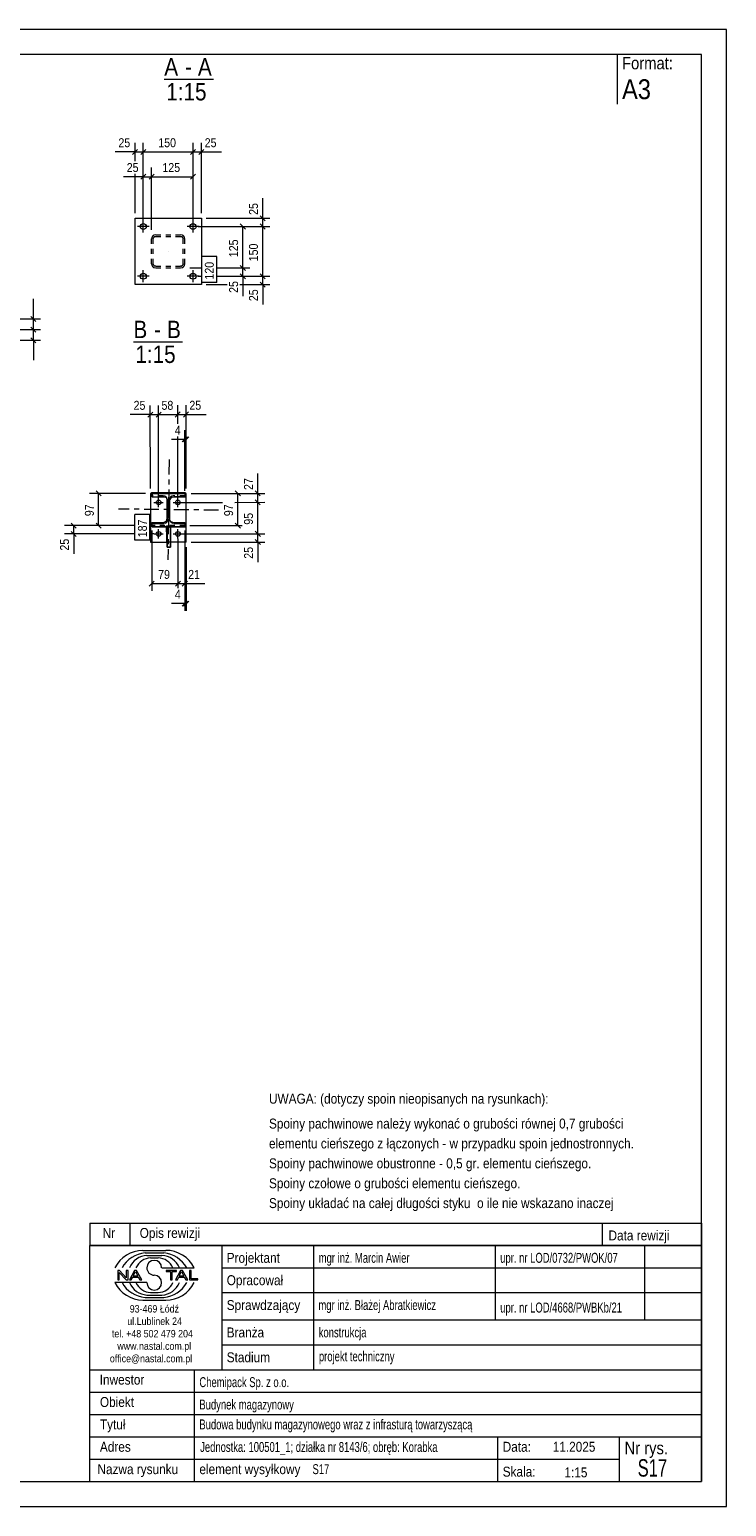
# Model space of a CAD drawing. Header units: millimetres. Extents: x 0 to 420, y 0 to 297.
# Tile 2 of 2: x 280 to 420, y 0 to 297. Entities that reach past the tile are written whole.
import ezdxf

# ---------------------------------------------------------------- set-up
doc = ezdxf.new("R2010")
doc.units = ezdxf.units.MM
for name, pattern in [('XKITLINE00', [0]), ('XKITLINE01', [4, 1, -1, 1, -1]), ('XKITLINE03', [6, 3, -1, 1, -1])]:
    doc.linetypes.add(name, pattern=pattern)
for name, color, linetype, lineweight in [('Arkusz rysunku', 3, 'Continuous', 0), ('Element', 2, 'Continuous', 0), ('Inny typ obiektu', 7, 'Continuous', 0), ('Wymiar', 4, 'Continuous', 0), ('Znak elementu', 2, 'Continuous', 0), ('Śruba', 3, 'Continuous', 0)]:
    doc.layers.add(name, color=color, linetype=linetype, lineweight=lineweight)
doc.styles.add('ARIAL', font='ARIAL.TTF')

msp = doc.modelspace()

# ---------------------------------------------------------------- linework, layer by layer
at = {"layer": 'Arkusz rysunku', "linetype": 'XKITLINE00', "lineweight": 0}
for p, q in [((420, 297), (0, 297)), ((420, 297), (415, 297)), ((420, 0), (420, 297)), ((415, 292), (5, 292)), ((415, 5), (415, 292)), ((5, 5), (415, 5)), ((0, 0), (420, 0))]:
    msp.add_line(p, q, dxfattribs=at)
at = {"layer": 'Element', "linetype": 'XKITLINE00', "lineweight": 0}
for p, q in [((301.07, 245.72), (301.07, 259.06)), ((301.07, 259.06), (314.4, 259.06)), ((314.4, 259.06), (314.4, 245.72)), ((314.4, 245.72), (301.07, 245.72)), ((304.14, 203.71), (304.4, 203.71)), ((304.14, 203.71), (304.15, 193.9)), ((304.4, 203.24), (304.4, 203.91)), ((304.4, 203.91), (311.07, 203.91)), ((304.4, 203.91), (304.53, 203.68)), ((304.4, 203.24), (304.53, 203.01)), ((304.53, 203.68), (311.2, 203.68)), ((304.53, 203.01), (304.53, 203.68)), ((311.2, 203.68), (304.53, 203.68)), ((304.53, 203.68), (304.53, 203.01)), ((304.53, 203.01), (306.87, 203.01)), ((304.53, 203.01), (306.87, 203.01)), ((306.87, 203.01), (307.18, 202.95)), ((306.87, 203.01), (307.18, 202.95)), ((307.54, 202.44), (307.49, 202.7)), ((307.54, 198.71), (307.54, 202.44)), ((307.61, 202.52), (307.67, 202.21)), ((307.61, 202.52), (307.67, 202.21)), ((307.67, 198.48), (307.67, 202.21)), ((307.67, 198.48), (307.67, 202.21)), ((308.07, 202.21), (308.13, 202.52)), ((308.07, 202.21), (308.13, 202.52)), ((308.07, 198.48), (308.07, 202.21)), ((308.07, 198.48), (308.07, 202.21)), ((308.56, 202.95), (308.87, 203.01)), ((308.56, 202.95), (308.87, 203.01)), ((311.2, 203.01), (308.87, 203.01)), ((308.87, 203.01), (311.2, 203.01)), ((311.07, 203.91), (311.2, 203.68)), ((311.34, 203.71), (311.18, 203.71)), ((311.2, 203.68), (311.2, 203.01)), ((311.2, 203.01), (311.2, 203.68)), ((311.35, 193.91), (311.34, 203.71)), ((304.41, 197.9), (306.74, 197.9)), ((304.41, 197.24), (304.41, 197.9)), ((304.41, 197.9), (304.54, 197.68)), ((304.41, 197.24), (304.54, 197.01)), ((304.54, 197.01), (304.54, 197.68)), ((304.54, 197.68), (306.88, 197.68)), ((304.54, 197.01), (304.54, 197.68)), ((304.54, 197.68), (306.88, 197.68)), ((311.21, 197.01), (304.54, 197.01)), ((304.54, 197.01), (311.21, 197.01)), ((306.74, 197.9), (307.05, 197.97)), ((307.18, 197.74), (306.88, 197.68)), ((307.18, 197.74), (306.88, 197.68)), ((307.55, 192.94), (307.42, 197.01)), ((307.48, 198.4), (307.54, 198.71)), ((307.54, 197.01), (308.21, 197.01)), ((307.55, 192.94), (307.54, 197.01)), ((308.21, 197.01), (307.54, 197.01)), ((307.54, 197.01), (307.55, 192.94)), ((307.67, 198.48), (307.61, 198.17)), ((307.67, 198.48), (307.61, 198.17)), ((308.14, 198.17), (308.07, 198.48)), ((308.14, 198.17), (308.07, 198.48)), ((308.21, 197.01), (308.21, 192.93)), ((308.21, 192.93), (308.21, 197.01)), ((308.44, 197.97), (308.74, 197.9)), ((308.88, 197.68), (308.57, 197.74)), ((308.88, 197.68), (308.57, 197.74)), ((308.74, 197.9), (311.08, 197.9)), ((308.88, 197.68), (311.21, 197.68)), ((311.21, 197.68), (308.88, 197.68)), ((311.08, 197.9), (311.21, 197.68)), ((311.21, 197.68), (311.21, 197.01)), ((311.21, 197.01), (311.21, 197.68)), ((304.15, 193.9), (307.52, 193.9)), ((311.35, 193.91), (308.21, 193.9)), ((308.21, 192.93), (307.55, 192.94)), ((307.55, 192.94), (308.21, 192.93))]:
    msp.add_line(p, q, dxfattribs=at)
at = {"layer": 'Element', "linetype": 'XKITLINE01', "lineweight": 0}
for p, q in [((305.23, 255.72), (304.91, 255.66)), ((305.23, 255.72), (310.23, 255.72)), ((310.55, 255.66), (310.23, 255.72)), ((304.46, 255.21), (304.4, 254.89)), ((304.4, 249.89), (304.4, 254.89)), ((304.73, 254.89), (304.77, 255.08)), ((304.73, 249.89), (304.73, 254.89)), ((305.04, 255.35), (305.23, 255.39)), ((305.23, 255.39), (310.23, 255.39)), ((310.23, 255.39), (310.42, 255.35)), ((310.69, 255.08), (310.73, 254.89)), ((310.73, 249.89), (310.73, 254.89)), ((311.07, 254.89), (311, 255.21)), ((311.07, 249.89), (311.07, 254.89)), ((304.4, 249.89), (304.46, 249.57)), ((304.77, 249.7), (304.73, 249.89)), ((310.73, 249.89), (310.69, 249.7)), ((311, 249.57), (311.07, 249.89)), ((304.91, 249.12), (305.23, 249.06)), ((305.23, 249.39), (305.04, 249.43)), ((305.23, 249.39), (310.23, 249.39)), ((305.23, 249.06), (310.23, 249.06)), ((310.42, 249.43), (310.23, 249.39)), ((310.23, 249.06), (310.55, 249.12)), ((311.18, 203.71), (304.4, 203.71)), ((306.74, 203.24), (304.4, 203.24)), ((307.04, 203.18), (306.74, 203.24)), ((307.61, 202.52), (307.48, 202.75)), ((307.49, 202.7), (307.48, 202.75)), ((308, 202.75), (307.94, 202.44)), ((307.94, 198.71), (307.94, 202.44)), ((308.74, 203.24), (308.43, 203.18)), ((311.07, 203.24), (308.74, 203.24)), ((311.07, 203.91), (311.07, 203.24)), ((311.07, 203.24), (311.2, 203.01)), ((311.08, 197.24), (304.41, 197.24)), ((307.41, 197.23), (308.08, 197.23)), ((307.41, 197.23), (307.54, 197.01)), ((307.42, 197.01), (307.41, 197.23)), ((307.94, 198.71), (308, 198.4)), ((308.14, 198.17), (308, 198.4)), ((308.08, 197.23), (308.21, 192.93)), ((308.08, 197.23), (308.21, 197.01)), ((311.08, 197.9), (311.08, 197.24)), ((311.08, 197.24), (311.21, 197.01)), ((308.21, 193.9), (307.52, 193.9))]:
    msp.add_line(p, q, dxfattribs=at)
at = {"layer": 'Element', "linetype": 'XKITLINE03', "lineweight": 0}
for p, q in [((307.73, 252.39), (307.73, 252.39)), ((307.92, 210.53), (307.69, 190.39)), ((317.87, 200.34), (297.74, 200.57))]:
    msp.add_line(p, q, dxfattribs=at)
at = {"layer": 'Element', "linetype": 'XKITLINE01', "lineweight": 0}
for centre, radius, start, end in [((305.23, 254.89), 0.833, 112.5, 157.5), ((310.23, 254.89), 0.833, 22.5, 67.5), ((305.23, 254.89), 0.5, 112.5, 157.5), ((310.23, 254.89), 0.5, 22.5, 67.5), ((305.23, 249.89), 0.833, 202.5, 247.5), ((305.23, 249.89), 0.5, 202.5, 247.5), ((310.23, 249.89), 0.5, 292.5, 337.5), ((310.23, 249.89), 0.833, 292.5, 337.5), ((306.74, 202.44), 0.802, 22.5405, 67.4884), ((308.74, 202.44), 0.799, 112.5277, 157.5799), ((308.74, 198.71), 0.802, 202.5405, 218.5813)]:
    msp.add_arc(centre, radius, start, end, dxfattribs=at)
at = {"layer": 'Element', "linetype": 'XKITLINE00', "lineweight": 0}
for centre, radius, start, end in [((306.87, 202.21), 0.802, 22.5405, 67.4884), ((306.87, 202.21), 0.802, 22.5405, 67.4884), ((308.87, 202.21), 0.799, 112.5277, 157.5799), ((308.87, 202.21), 0.799, 112.5277, 157.5799), ((306.74, 198.7), 0.799, 292.5277, 337.5799), ((306.88, 198.47), 0.799, 292.5277, 337.5799), ((306.88, 198.47), 0.799, 292.5277, 337.5799), ((308.74, 198.71), 0.802, 218.5813, 247.4884), ((308.88, 198.48), 0.802, 202.5405, 247.4884), ((308.88, 198.48), 0.802, 202.5405, 247.4884)]:
    msp.add_arc(centre, radius, start, end, dxfattribs=at)
at = {"layer": 'Inny typ obiektu', "linetype": 'XKITLINE00', "lineweight": 0}
for p, q in [((398, 292), (398, 282)), ((306.95, 287), (316.83, 287)), ((300.75, 234.2), (310.63, 234.2)), ((292, 57), (292, 52.5)), ((292, 57), (415, 57)), ((300, 57), (300, 52.5)), ((395, 57), (395, 52.5)), ((415, 57), (415, 52.5)), ((415, 52.5), (292, 52.5)), ((292, 5), (292, 52.5)), ((292, 52.5), (415, 52.5)), ((302.62, 51.49), (307.23, 51.5)), ((303.07, 50.99), (306.86, 51)), ((303.46, 50.49), (306.45, 50.49)), ((318.5, 52.5), (318.5, 27.5)), ((337, 27.5), (337, 52.5)), ((373.5, 52.5), (373.5, 37.5)), ((403.5, 52.5), (403.5, 37.5)), ((415, 52.5), (415, 5)), ((304.2, 49.98), (305.73, 49.99)), ((306.42, 47.99), (312.98, 47.99)), ((318.5, 48), (415, 48)), ((303.43, 45.01), (297, 45.01)), ((297.93, 47.44), (297.57, 47.44)), ((297.57, 47.44), (297.57, 45.56)), ((297.57, 45.56), (297.9, 45.56)), ((297.9, 47.04), (299.29, 45.56)), ((297.9, 45.56), (297.9, 47.04)), ((299.31, 45.96), (297.93, 47.44)), ((299.29, 45.56), (299.65, 45.56)), ((299.65, 47.44), (299.31, 47.44)), ((299.31, 47.44), (299.31, 45.96)), ((299.65, 45.56), (299.65, 47.44)), ((300.96, 47.44), (299.94, 45.56)), ((299.94, 45.56), (300.31, 45.56)), ((300.31, 45.56), (300.61, 46.13)), ((300.61, 46.13), (301.71, 46.13)), ((300.71, 46.33), (301.14, 47.24)), ((301.6, 46.33), (300.71, 46.33)), ((301.33, 47.44), (300.96, 47.44)), ((301.14, 47.24), (301.6, 46.33)), ((302.41, 45.56), (301.33, 47.44)), ((301.71, 46.13), (302.02, 45.56)), ((302.02, 45.56), (302.41, 45.56)), ((309.43, 47.44), (307.34, 47.44)), ((307.34, 47.44), (307.34, 47.22)), ((307.34, 47.22), (308.21, 47.22)), ((308.21, 47.22), (308.21, 45.56)), ((308.21, 45.56), (308.56, 45.56)), ((308.56, 45.56), (308.56, 47.22)), ((308.56, 47.22), (309.43, 47.22)), ((310.21, 47.44), (309.2, 45.56)), ((309.2, 45.56), (309.57, 45.56)), ((309.43, 47.22), (309.43, 47.44)), ((309.57, 45.56), (309.86, 46.13)), ((309.86, 46.13), (310.96, 46.13)), ((309.96, 46.33), (310.39, 47.24)), ((310.86, 46.33), (309.96, 46.33)), ((310.59, 47.44), (310.21, 47.44)), ((310.4, 47.24), (310.39, 47.24)), ((310.4, 47.24), (310.86, 46.33)), ((311.67, 45.56), (310.59, 47.44)), ((310.96, 46.13), (311.27, 45.56)), ((311.27, 45.56), (311.67, 45.56)), ((312.36, 47.44), (312.01, 47.44)), ((312.01, 47.44), (312.01, 45.56)), ((312.01, 45.56), (313.66, 45.56)), ((312.36, 45.78), (312.36, 47.44)), ((313.66, 45.78), (312.36, 45.78)), ((313.66, 45.56), (313.66, 45.78)), ((303.07, 42.01), (306.86, 42)), ((303.46, 42.51), (306.45, 42.51)), ((304.2, 43.02), (305.73, 43.01)), ((318.5, 43), (415, 43)), ((302.62, 41.51), (307.23, 41.5)), ((318.5, 37.5), (415, 37.5)), ((318.5, 32.5), (415, 32.5)), ((292, 27.5), (415, 27.5)), ((313, 5), (313, 27.5)), ((292, 23), (415, 23)), ((292, 18.5), (415, 18.5)), ((292, 14), (415, 14)), ((374, 5), (374, 14)), ((398.5, 5), (398.5, 14)), ((292, 9.5), (398.5, 9.5)), ((292, 5), (415, 5))]:
    msp.add_line(p, q, dxfattribs=at)
for centre, radius, start, end in [((302.72, 45.08), 6.42, 90.8317, 153.0136), ((303.67, 45), 6.02, 95.7347, 150.2266), ((306.22, 46.41), 4.08, 22.7023, 86.7527), ((306.24, 44.98), 6.04, 29.8256, 84.1252), ((307.25, 45.07), 6.43, 27.0191, 90.199), ((303.7, 46.42), 4.07, 93.3428, 157.3393), ((304.33, 46.6), 3.38, 92.229, 155.8008), ((304.92, 47.99), 1.49, 0.0741, 179.9259), ((304.92, 47.99), 1.49, 179.9259, 270), ((305.59, 46.6), 3.39, 24.2351, 87.5913), ((302.72, 47.92), 6.42, 206.9864, 269.1683), ((303.67, 48), 6.02, 209.7734, 264.2653), ((303.7, 46.58), 4.07, 202.6607, 266.6572), ((304.33, 46.4), 3.38, 204.1992, 267.771), ((304.92, 45.01), 1.49, 180.0741, 359.9259), ((304.92, 45), 1.49, 0.0741, 90), ((305.59, 46.4), 3.39, 272.4087, 335.7649), ((306.22, 46.59), 4.08, 273.2473, 337.2977), ((306.24, 48.02), 6.04, 275.8748, 330.1744), ((307.25, 47.93), 6.43, 269.801, 332.9809)]:
    msp.add_arc(centre, radius, start, end, dxfattribs=at)
at = {"layer": 'Wymiar', "linetype": 'XKITLINE00', "lineweight": 0}
for p, q in [((301.07, 270.51), (301.07, 274.24)), ((302.73, 258.39), (302.73, 274.24)), ((302.73, 258.39), (302.73, 274.24)), ((312.73, 258.39), (312.73, 274.24)), ((312.73, 258.39), (312.73, 274.24)), ((314.4, 260.06), (314.4, 274.24)), ((301.07, 272.38), (297.05, 272.38)), ((301.07, 272.38), (297.05, 272.38)), ((301.57, 272.89), (300.56, 271.87)), ((301.07, 272.38), (302.73, 272.38)), ((303.24, 272.89), (302.22, 271.87)), ((303.24, 272.89), (302.22, 271.87)), ((302.73, 272.38), (312.73, 272.38)), ((313.24, 272.89), (312.22, 271.87)), ((313.24, 272.89), (312.22, 271.87)), ((312.73, 272.38), (314.4, 272.38)), ((314.91, 272.89), (313.89, 271.87)), ((314.4, 272.38), (318.42, 272.38)), ((314.4, 272.38), (318.42, 272.38)), ((302.73, 267.39), (298.71, 267.39)), ((302.73, 267.39), (298.71, 267.39)), ((301.07, 260.06), (301.07, 267.99)), ((303.24, 267.9), (302.22, 266.88)), ((302.73, 258.39), (302.73, 269.25)), ((302.73, 267.39), (304.4, 267.39)), ((304.91, 267.9), (303.89, 266.88)), ((304.91, 267.9), (303.89, 266.88)), ((304.4, 256.72), (304.4, 269.25)), ((304.4, 256.72), (304.4, 269.25)), ((304.4, 267.39), (312.73, 267.39)), ((313.24, 267.9), (312.22, 266.88)), ((312.73, 258.39), (312.73, 269.25)), ((326.74, 259.06), (326.74, 263.08)), ((326.74, 259.06), (326.74, 263.08)), ((315.4, 259.06), (328.18, 259.06)), ((326.23, 259.56), (327.25, 258.55)), ((326.74, 257.39), (326.74, 259.06)), ((313.73, 257.39), (328.18, 257.39)), ((313.73, 257.39), (328.18, 257.39)), ((313.73, 257.39), (324.18, 257.39)), ((322.23, 257.9), (323.25, 256.88)), ((322.74, 249.06), (322.74, 257.39)), ((326.23, 257.9), (327.25, 256.88)), ((326.23, 257.9), (327.25, 256.88)), ((326.74, 247.39), (326.74, 257.39)), ((322.23, 249.56), (323.25, 248.55)), ((322.23, 249.56), (323.25, 248.55)), ((312.07, 249.06), (314.5, 249.06)), ((312.07, 249.06), (314.5, 249.06)), ((313.73, 247.39), (314.5, 247.39)), ((313.73, 247.39), (314.5, 247.39)), ((313.73, 247.39), (314.5, 247.39)), ((317.5, 249.06), (324.18, 249.06)), ((317.5, 249.06), (324.18, 249.06)), ((317.5, 247.39), (328.18, 247.39)), ((317.5, 247.39), (328.18, 247.39)), ((317.5, 247.39), (324.18, 247.39)), ((322.23, 247.9), (323.25, 246.88)), ((322.74, 247.39), (322.74, 249.06)), ((322.74, 247.39), (322.74, 243.37)), ((322.74, 247.39), (322.74, 243.37)), ((326.23, 247.9), (327.25, 246.88)), ((326.23, 247.9), (327.25, 246.88)), ((326.74, 245.72), (326.74, 247.39)), ((315.4, 245.72), (319.62, 245.72)), ((322.14, 245.72), (328.18, 245.72)), ((326.23, 246.23), (327.25, 245.21)), ((326.74, 245.72), (326.74, 241.7)), ((326.74, 245.72), (326.74, 241.7)), ((280.62, 238.81), (280.62, 242.83)), ((280.62, 238.81), (280.62, 242.83)), ((263.12, 238.81), (282.06, 238.81)), ((280.11, 239.32), (281.13, 238.3)), ((280.62, 236.66), (280.62, 238.81)), ((272.02, 236.66), (282.06, 236.66)), ((272.02, 236.66), (282.06, 236.66)), ((280.11, 237.17), (281.13, 236.15)), ((280.11, 237.17), (281.13, 236.15)), ((280.11, 235.02), (281.13, 234)), ((280.62, 234.51), (280.62, 236.66)), ((276.02, 234.51), (282.06, 234.51)), ((280.62, 234.51), (280.62, 230.49)), ((280.62, 234.51), (280.62, 230.49)), ((304.63, 220.08), (303.61, 219.06)), ((304.14, 204.71), (304.12, 221.43)), ((306.29, 220.08), (305.28, 219.06)), ((306.29, 220.08), (305.28, 219.06)), ((305.8, 202.9), (305.78, 221.43)), ((305.8, 202.9), (305.78, 221.43)), ((310.16, 220.09), (309.14, 219.07)), ((310.16, 220.09), (309.14, 219.07)), ((309.65, 217.69), (309.65, 221.44)), ((309.65, 217.69), (309.65, 221.44)), ((311.83, 220.09), (310.81, 219.07)), ((311.34, 204.71), (311.32, 221.44)), ((304.12, 219.57), (300.1, 219.56)), ((304.12, 219.57), (300.1, 219.56)), ((304.12, 219.57), (305.78, 219.57)), ((305.78, 219.57), (309.65, 219.58)), ((309.65, 219.58), (311.32, 219.58)), ((311.32, 219.58), (315.34, 219.58)), ((311.32, 219.58), (315.34, 219.58)), ((311.07, 214.57), (308.39, 214.57)), ((311.07, 214.57), (308.39, 214.57)), ((309.67, 202.91), (309.66, 215.17)), ((309.67, 202.91), (309.66, 215.17)), ((311.58, 215.08), (310.56, 214.06)), ((311.85, 215.08), (310.83, 214.06)), ((311.07, 204.24), (311.07, 216.43)), ((311.07, 214.57), (311.34, 214.57)), ((311.34, 204.71), (311.34, 216.43)), ((325.74, 203.73), (325.73, 207.75)), ((325.74, 203.73), (325.73, 207.75)), ((303.14, 203.71), (291.88, 203.71)), ((293.23, 204.22), (294.25, 203.2)), ((293.74, 197.24), (293.74, 203.71)), ((312.34, 203.72), (327.18, 203.73)), ((312.34, 203.71), (323.18, 203.71)), ((321.23, 204.22), (322.25, 203.21)), ((321.74, 197.24), (321.74, 203.71)), ((325.23, 204.24), (326.25, 203.22)), ((325.23, 202.43), (326.25, 201.42)), ((325.23, 202.43), (326.25, 201.42)), ((325.74, 201.93), (325.74, 203.73)), ((310.67, 201.91), (318.62, 201.92)), ((310.67, 201.91), (318.62, 201.92)), ((321.14, 201.92), (327.18, 201.93)), ((321.14, 201.92), (327.18, 201.93)), ((325.75, 195.59), (325.74, 201.93)), ((301.04, 197.24), (286.88, 197.24)), ((288.23, 197.75), (289.25, 196.73)), ((288.23, 196.08), (289.25, 195.06)), ((288.74, 195.57), (288.74, 197.24)), ((301.04, 197.24), (291.88, 197.24)), ((293.23, 197.75), (294.25, 196.73)), ((304.41, 196.24), (304.41, 184.13)), ((311.08, 196.24), (311.08, 180.13)), ((311.08, 196.24), (311.08, 184.13)), ((312.08, 197.24), (322.62, 197.24)), ((321.23, 197.75), (322.25, 196.73)), ((325.24, 196.1), (326.26, 195.08)), ((325.24, 196.1), (326.26, 195.08)), ((301.05, 195.57), (286.88, 195.57)), ((288.74, 195.57), (288.74, 191.55)), ((288.74, 195.57), (288.74, 191.55)), ((304.81, 195.57), (304.05, 195.57)), ((309.68, 194.57), (309.68, 184.69)), ((309.68, 194.57), (309.68, 184.69)), ((310.68, 195.57), (327.19, 195.59)), ((310.68, 195.57), (327.19, 195.59)), ((312.35, 193.91), (327.19, 193.93)), ((325.24, 194.43), (326.26, 193.42)), ((325.75, 193.93), (325.75, 195.59)), ((325.75, 193.93), (325.75, 189.9)), ((325.75, 193.93), (325.75, 189.9)), ((311.35, 192.91), (311.35, 180.13)), ((304.92, 186.08), (303.9, 185.06)), ((304.41, 185.57), (309.68, 185.57)), ((310.19, 186.08), (309.17, 185.06)), ((310.19, 186.08), (309.17, 185.06)), ((309.68, 185.57), (311.08, 185.57)), ((311.59, 186.08), (310.57, 185.06)), ((311.08, 185.57), (315.1, 185.57)), ((311.08, 185.57), (315.1, 185.57)), ((311.08, 181.57), (308.39, 181.57)), ((311.08, 181.57), (308.39, 181.57)), ((311.59, 182.08), (310.57, 181.06)), ((311.86, 182.08), (310.84, 181.06)), ((311.08, 181.57), (311.35, 181.57))]:
    msp.add_line(p, q, dxfattribs=at)
at = {"layer": 'Znak elementu', "linetype": 'XKITLINE00', "lineweight": 0}
for p, q in [((314.5, 246.12), (314.5, 251.33)), ((317.5, 251.33), (314.5, 251.33)), ((317.5, 246.12), (317.5, 251.33)), ((317.5, 246.12), (314.5, 246.12)), ((301.05, 194.3), (301.04, 199.5)), ((304.04, 199.5), (301.04, 199.5)), ((304.05, 194.3), (304.04, 199.5)), ((304.05, 194.3), (301.05, 194.3))]:
    msp.add_line(p, q, dxfattribs=at)
at = {"layer": 'Śruba', "linetype": 'XKITLINE00', "lineweight": 0}
for p, q in [((302.73, 256.19), (302.73, 258.59)), ((312.73, 256.19), (312.73, 258.59)), ((303.93, 257.39), (301.53, 257.39)), ((313.93, 257.39), (311.53, 257.39)), ((303.93, 247.39), (301.53, 247.39)), ((302.73, 246.19), (302.73, 248.59)), ((313.93, 247.39), (311.53, 247.39)), ((312.73, 246.19), (312.73, 248.59)), ((305.81, 200.97), (305.8, 202.83)), ((309.67, 200.97), (309.67, 202.84)), ((304.87, 201.9), (306.74, 201.9)), ((308.74, 201.9), (310.61, 201.91)), ((305.81, 194.63), (305.81, 196.5)), ((309.68, 194.64), (309.68, 196.51)), ((304.88, 195.57), (306.75, 195.57)), ((308.75, 195.57), (310.61, 195.57))]:
    msp.add_line(p, q, dxfattribs=at)
for centre, radius in [((302.73, 257.39), 0.6), ((312.73, 257.39), 0.6), ((302.73, 247.39), 0.6), ((312.73, 247.39), 0.6), ((305.81, 201.9), 0.467), ((309.67, 201.91), 0.467), ((305.81, 195.57), 0.467), ((309.68, 195.57), 0.467)]:
    msp.add_circle(centre, radius, dxfattribs=at)

# ---------------------------------------------------------------- texts
at = {"layer": 'Inny typ obiektu', "style": 'ARIAL'}
for s, height, width, p in [('A', 3.5, 0.85, (306.95, 287.75)), ('A', 3.5, 0.85, (313.72, 287.75)), ('Format:', 2.5, 0.85, (399, 289)), ('-', 3.5, 0.85, (311.12, 287.75)), ('1:15', 3.5, 0.85, (307.35, 282.75)), ('A3', 4, 0.85, (399, 283)), ('B', 3.5, 0.85, (300.75, 234.95)), ('B', 3.5, 0.85, (307.51, 234.95)), ('-', 3.5, 0.85, (304.91, 234.95)), ('1:15', 3.5, 0.85, (301.14, 229.95)), ('UWAGA: (dotyczy spoin nieopisanych na rysunkach):', 2, 0.85, (328, 81)), ('Spoiny pachwinowe należy wykonać o grubości równej 0,7 grubości', 2, 0.85, (328, 76)), ('elementu cieńszego z łączonych - w przypadku spoin jednostronnych.', 2, 0.85, (328, 72)), ('Spoiny pachwinowe obustronne - 0,5 gr. elementu cieńszego.', 2, 0.85, (328, 68)), ('Spoiny czołowe o grubości elementu cieńszego.', 2, 0.85, (328, 64)), ('Spoiny układać na całej długości styku  o ile nie wskazano inaczej', 2, 0.85, (328, 60)), ('Nr', 2, 0.85, (294.54, 54)), ('Opis rewizji', 2, 0.85, (302, 54)), ('Data rewizji', 2, 0.85, (396.28, 53.5)), ('Projektant', 2, 0.85, (319.5, 49)), ('mgr inż. Marcin Awier', 2, 0.68, (338, 49)), ('upr. nr LOD/0732/PWOK/07', 2, 0.68, (374.5, 49)), ('Opracował', 2, 0.85, (319.5, 44.5)), ('Sprawdzający', 2, 0.85, (319.5, 39.5)), ('mgr inż. Błażej Abratkiewicz', 2, 0.68, (337.94, 39.5)), ('93-469 Łódź', 1.5, 0.85, (300, 39)), ('upr. nr LOD/4668/PWBKb/21', 2, 0.68, (374.5, 39)), ('ul.Lublinek 24', 1.5, 0.85, (299.5, 36.5)), ('Branża', 2, 0.85, (319.5, 34)), ('konstrukcja', 2, 0.68, (338, 34)), ('tel. +48 502 479 204', 1.5, 0.85, (296.41, 34)), ('www.nastal.com.pl', 1.5, 0.85, (297.5, 31.5)), ('office@nastal.com.pl', 1.5, 0.85, (296, 29)), ('Stadium', 2, 0.85, (319.5, 29)), ('projekt techniczny', 2, 0.68, (338.04, 29.19)), ('Inwestor', 2, 0.85, (293.96, 24.5)), ('Chemipack Sp. z o.o.', 2, 0.68, (314, 24)), ('Obiekt', 2, 0.85, (294, 20)), ('Budynek magazynowy', 2, 0.68, (314, 19.5)), ('Tytuł', 2, 0.85, (294, 15.5)), ('Budowa budynku magazynowego wraz z infrasturą towarzyszącą', 2, 0.68, (314, 15.5)), ('Adres', 2, 0.85, (294, 11)), ('Jednostka: 100501_1; działka nr 8143/6; obręb: Korabka', 2, 0.68, (314.16, 10.96)), ('Data:', 2, 0.85, (375, 11)), ('11.2025', 2, 0.85, (385.06, 11)), ('Nr rys.', 2.5, 0.85, (399.5, 10.5)), ('S17', 3.5, 0.68, (402.14, 6)), ('Nazwa rysunku', 2, 0.85, (293.5, 6.5)), ('element wysyłkowy', 2, 0.85, (314, 6.5)), ('S17', 2, 0.68, (336.75, 6.5)), ('Skala:', 2, 0.85, (375, 6)), ('1:15', 2, 0.85, (387.42, 5.85))]:
    msp.add_text(s, height=height, dxfattribs=dict(at, width=width)).set_placement(p)
at = {"layer": 'Wymiar', "style": 'ARIAL', "width": 0.85}
for s, p in [('25', (297.72, 273.34)), ('150', (305.73, 273.34)), ('25', (315.07, 273.34)), ('25', (299.39, 268.35)), ('125', (306.56, 268.35)), ('4', (309.06, 215.53)), ('79', (305.71, 186.53)), ('21', (311.75, 186.53)), ('4', (309.07, 182.53))]:
    msp.add_text(s, height=1.8, dxfattribs=at).set_placement(p)
for s, rotation, p in [('25', 90.0002, (325.78, 259.73)), ('125', 90.0002, (321.78, 251.22)), ('150', 90.0002, (325.78, 250.39)), ('25', 90.0002, (321.78, 244.04)), ('25', 90.0002, (325.78, 242.38)), ('25', 0.0688, (300.77, 220.53)), ('58', 0.0688, (306.38, 220.53)), ('25', 0.0688, (311.99, 220.54)), ('27', 90.069, (324.78, 204.41)), ('97', 90.0002, (292.78, 199.14)), ('97', 90.0002, (320.78, 199.14)), ('95', 90.069, (324.78, 197.42)), ('25', 90.0002, (287.78, 192.22)), ('25', 90.069, (324.79, 190.58))]:
    msp.add_text(s, height=1.8, rotation=rotation, dxfattribs=at).set_placement(p)
at = {"layer": 'Znak elementu', "style": 'ARIAL', "width": 0.85}
for s, rotation, p in [('120', 90.0002, (316.9, 246.72)), ('187', 90.069, (303.45, 194.9))]:
    msp.add_text(s, height=1.8, rotation=rotation, dxfattribs=at).set_placement(p)

doc.saveas('drawing.dxf')
